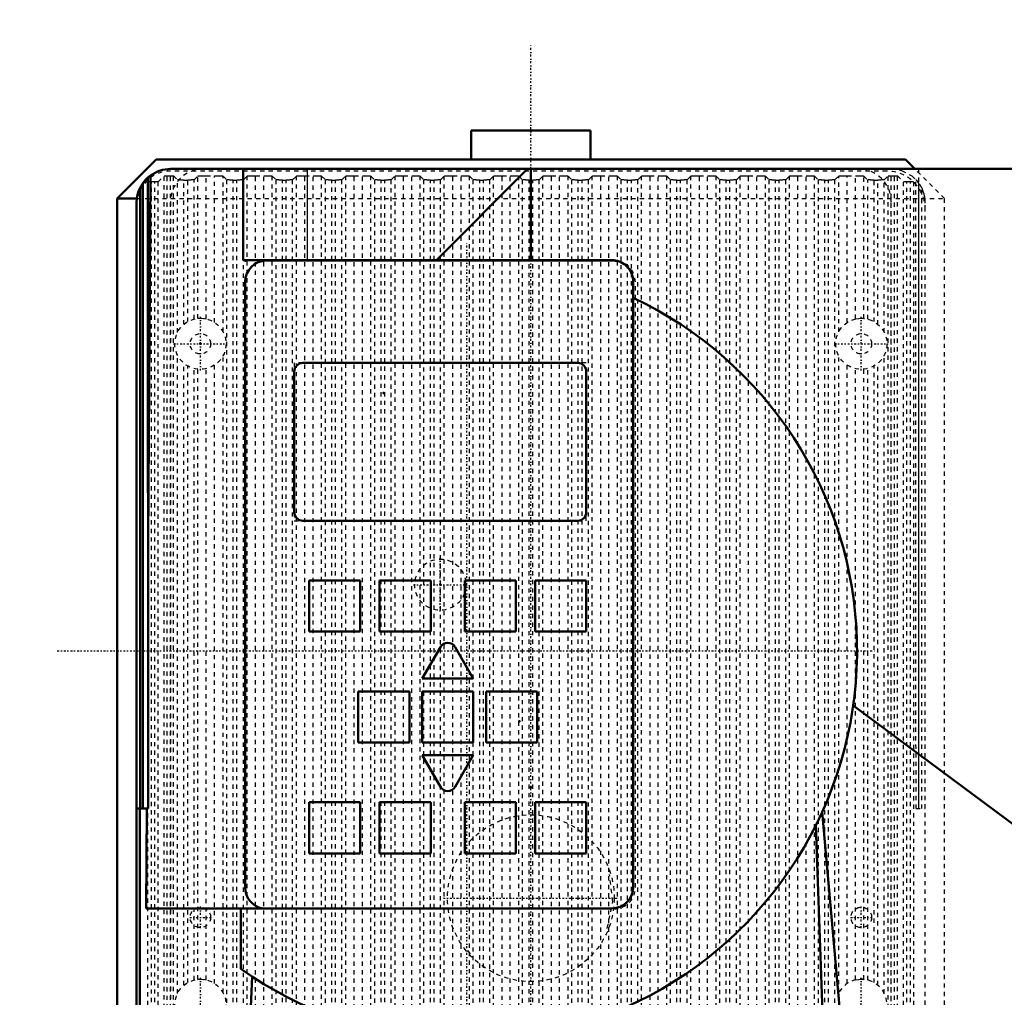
# Model space of a CAD drawing. Header units: millimetres. Extents: x -540 to 1165, y -175 to 1279.
# Tile 7 of 19: x -120 to 111, y 677 to 906. Entities that reach past the tile are written whole.
import ezdxf

# ---------------------------------------------------------------- set-up
doc = ezdxf.new("R2010")
doc.units = ezdxf.units.MM
doc.linetypes.add('Center', pattern=[1.5, 0.45, -0.5, 0.05, -0.5])
doc.linetypes.add('Dashed', pattern=[2, 1, -1])
for name, color, linetype, lineweight in [('2d ConnectionPoints', 7, 'Continuous', 50), ('AM_0', 7, 'Continuous', 50), ('AM_4', 3, 'Continuous', 25), ('AM_5', 3, 'Continuous', 25), ('AM_7', 7, 'Center', 25), ('AM_9', 6, 'Dashed', 25)]:
    doc.layers.add(name, color=color, linetype=linetype, lineweight=lineweight)
doc.dimstyles.new('ISO-25', dxfattribs={"dimtxt": 2.5, "dimasz": 2.5, "dimexe": 1.25, "dimexo": 0.625, "dimtad": 1, "dimtxsty": 'Standard', "dimcen": 2.5, "dimadec": 0, "dimazin": 0, "dimtfac": 1, "dimtmove": 0, "dimatfit": 3, "dimfxl": 1, "dimarcsym": 0})

# ---------------------------------------------------------------- blocks, each defined once
blk = doc.blocks.new('94_part_3__170_4_0_in_HSVP164161451021531101300230_3')
at = {"layer": 'AM_0'}
for p, q in [((11, 825.5), (-53.5, 825.5)), ((-55.5, 823.5), (-55.5, 790.5)), ((13, 790.5), (13, 823.5)), ((-53.5, 788.5), (11, 788.5))]:
    blk.add_line(p, q, dxfattribs=at)
for centre, start, end in [((-53.5, 823.5), 90, 180), ((11, 823.5), 0, 90), ((-53.5, 790.5), 180, 270), ((11, 790.5), 270, 0)]:
    blk.add_arc(centre, 2, start, end, dxfattribs=at)
blk = doc.blocks.new('95_part_1_4_0_in_HSVP164161451021531101300230_3')
at = {"layer": 'AM_0'}
for p, q in [((-40, 774.5), (-52, 774.5)), ((-52, 774.5), (-52, 762.5)), ((-40, 762.5), (-40, 774.5)), ((-23.5, 774.5), (-35.5, 774.5)), ((-35.5, 774.5), (-35.5, 762.5)), ((-23.5, 762.5), (-23.5, 774.5)), ((-3.5, 774.5), (-15.5, 774.5)), ((-15.5, 774.5), (-15.5, 762.5)), ((-3.5, 762.5), (-3.5, 774.5)), ((1, 774.5), (1, 762.5)), ((13, 774.5), (1, 774.5)), ((13, 762.5), (13, 774.5)), ((-52, 762.5), (-40, 762.5)), ((-35.5, 762.5), (-23.5, 762.5)), ((-15.5, 762.5), (-3.5, 762.5)), ((1, 762.5), (13, 762.5)), ((-21.23, 758.89), (-25.5, 751.5)), ((-13.5, 751.5), (-17.77, 758.89)), ((-25.5, 751.5), (-13.5, 751.5)), ((-28.5, 748.5), (-40.5, 748.5)), ((-40.5, 748.5), (-40.5, 736.5)), ((-28.5, 736.5), (-28.5, 748.5)), ((-25.5, 748.5), (-25.5, 736.5)), ((-13.5, 748.5), (-25.5, 748.5)), ((-13.5, 736.5), (-13.5, 748.5)), ((-10.5, 748.5), (-10.5, 736.5)), ((1.5, 748.5), (-10.5, 748.5)), ((1.5, 736.5), (1.5, 748.5)), ((-40.5, 736.5), (-28.5, 736.5)), ((-25.5, 736.5), (-13.5, 736.5)), ((-10.5, 736.5), (1.5, 736.5)), ((-13.5, 733.5), (-25.5, 733.5)), ((-25.5, 733.5), (-21.23, 726.11)), ((-17.77, 726.11), (-13.5, 733.5)), ((-40, 722.5), (-52, 722.5)), ((-52, 722.5), (-52, 710.5)), ((-40, 710.5), (-40, 722.5)), ((-35.5, 722.5), (-35.5, 710.5)), ((-23.5, 722.5), (-35.5, 722.5)), ((-23.5, 710.5), (-23.5, 722.5)), ((-3.5, 722.5), (-15.5, 722.5)), ((-15.5, 722.5), (-15.5, 710.5)), ((-3.5, 710.5), (-3.5, 722.5)), ((13, 722.5), (1, 722.5)), ((1, 722.5), (1, 710.5)), ((13, 710.5), (13, 722.5)), ((-52, 710.5), (-40, 710.5)), ((-35.5, 710.5), (-23.5, 710.5)), ((-15.5, 710.5), (-3.5, 710.5)), ((1, 710.5), (13, 710.5))]:
    blk.add_line(p, q, dxfattribs=at)
for centre, start, end in [((-19.5, 757.89), 30, 150), ((-19.5, 727.11), 210, 330)]:
    blk.add_arc(centre, 2, start, end, dxfattribs=at)
at = {"layer": 'AM_9'}
for p, q in [((-55.5, 825.5), (-55.5, 823.5)), ((-53.5, 825.5), (-55.5, 825.5)), ((13, 825.5), (11, 825.5)), ((13, 823.5), (13, 825.5)), ((-55.5, 790.5), (-55.5, 788.5)), ((13, 788.5), (13, 790.5)), ((-55.5, 788.5), (-53.5, 788.5)), ((11, 788.5), (13, 788.5))]:
    blk.add_line(p, q, dxfattribs=at)
blk = doc.blocks.new('96_part_2_4_0_in_HSVP164161451021531101300230_3')
at = {"layer": 'AM_0'}
for p, q in [((19.5, 849.5), (-62, 849.5)), ((-67, 844.5), (-67, 702.5)), ((11, 825.5), (-53.5, 825.5)), ((-55.5, 823.5), (-55.5, 790.5)), ((13, 790.5), (13, 823.5)), ((-53.5, 788.5), (11, 788.5)), ((-40, 774.5), (-52, 774.5)), ((-52, 774.5), (-52, 762.5)), ((-40, 762.5), (-40, 774.5)), ((-35.5, 774.5), (-35.5, 762.5)), ((-23.5, 774.5), (-35.5, 774.5)), ((-23.5, 762.5), (-23.5, 774.5)), ((-15.5, 774.5), (-15.5, 762.5)), ((-3.5, 774.5), (-15.5, 774.5)), ((-3.5, 762.5), (-3.5, 774.5)), ((1, 774.5), (1, 762.5)), ((13, 774.5), (1, 774.5)), ((13, 762.5), (13, 774.5)), ((-52, 762.5), (-40, 762.5)), ((-35.5, 762.5), (-23.5, 762.5)), ((-15.5, 762.5), (-3.5, 762.5)), ((1, 762.5), (13, 762.5)), ((-21.23, 758.89), (-25.5, 751.5)), ((-13.5, 751.5), (-17.77, 758.89)), ((-25.5, 751.5), (-13.5, 751.5)), ((-28.5, 748.5), (-40.5, 748.5)), ((-40.5, 748.5), (-40.5, 736.5)), ((-28.5, 736.5), (-28.5, 748.5)), ((-25.5, 748.5), (-25.5, 736.5)), ((-13.5, 748.5), (-25.5, 748.5)), ((-13.5, 736.5), (-13.5, 748.5)), ((1.5, 748.5), (-10.5, 748.5)), ((-10.5, 748.5), (-10.5, 736.5)), ((1.5, 736.5), (1.5, 748.5)), ((-40.5, 736.5), (-28.5, 736.5)), ((-25.5, 736.5), (-13.5, 736.5)), ((-10.5, 736.5), (1.5, 736.5)), ((-13.5, 733.5), (-25.5, 733.5)), ((-25.5, 733.5), (-21.23, 726.11)), ((-17.77, 726.11), (-13.5, 733.5)), ((-40, 722.5), (-52, 722.5)), ((-52, 722.5), (-52, 710.5)), ((-40, 710.5), (-40, 722.5)), ((-23.5, 722.5), (-35.5, 722.5)), ((-35.5, 722.5), (-35.5, 710.5)), ((-23.5, 710.5), (-23.5, 722.5)), ((-3.5, 722.5), (-15.5, 722.5)), ((-15.5, 722.5), (-15.5, 710.5)), ((-3.5, 710.5), (-3.5, 722.5)), ((1, 722.5), (1, 710.5)), ((13, 722.5), (1, 722.5)), ((13, 710.5), (13, 722.5)), ((-52, 710.5), (-40, 710.5)), ((-35.5, 710.5), (-23.5, 710.5)), ((-15.5, 710.5), (-3.5, 710.5)), ((1, 710.5), (13, 710.5))]:
    blk.add_line(p, q, dxfattribs=at)
for centre, radius, start, end in [((-62, 844.5), 5, 90, 180), ((19.5, 844.5), 5, 81.6129, 90), ((-53.5, 823.5), 2, 90, 180), ((11, 823.5), 2, 0, 90), ((-53.5, 790.5), 2, 180, 270), ((11, 790.5), 2, 270, 0), ((-19.5, 757.89), 2, 30, 150), ((-19.5, 727.11), 2, 210, 330), ((-62, 702.5), 5, 180, 258.5217)]:
    blk.add_arc(centre, radius, start, end, dxfattribs=at)
at = {"layer": 'AM_9'}
for p, q in [((24.5, 702.5), (24.5, 844.5)), ((-62, 697.5), (19.5, 697.5))]:
    blk.add_line(p, q, dxfattribs=at)
for centre, start, end in [((19.5, 844.5), 0, 81.6129), ((19.5, 702.5), 270, 0), ((-62, 702.5), 258.5217, 270)]:
    blk.add_arc(centre, 5, start, end, dxfattribs=at)
blk = doc.blocks.new('97_Upper_Cover_2PumpDrive_210_4_0_in_HSVP164161451021531101300230_3')
at = {"layer": 'AM_0'}
for p, q in [((118.5, 871), (-84.5, 871)), ((-67.5, 871), (-67.5, 849.6)), ((-0.76, 871), (-22.16, 849.6)), ((0, 849.6), (0, 871)), ((-89.8, 868.99), (-89.22, 869.46)), ((-89.74, 721), (-89.8, 868.99)), ((-89.22, 869.46), (-89.74, 783.46)), ((-91.66, 721), (-91.66, 866.56)), ((-91, 721), (-91, 867.66)), ((-92.5, 863), (-92.5, 590)), ((19, 849.6), (-67.5, 849.6)), ((24, 702.6), (24, 844.6)), ((116.53, 714.78), (75.6, 745.17)), ((-89.74, 721), (-92.5, 721)), ((-91.75, 586.4), (-91.75, 721)), ((-90.08, 721), (-90.2, 697.6)), ((72.66, 671.02), (68.35, 720.26)), ((71.81, 581), (66.8, 717)), ((19, 697.6), (-90.2, 697.6)), ((-68, 697.6), (-68, 683.41)), ((-69.48, 581), (-65.38, 681.62))]:
    blk.add_line(p, q, dxfattribs=at)
for points in [[(-89.8, 868.99), (-90.3, 868.51), (-90.76, 867.98), (-91, 867.66)], [(-91.66, 866.56), (-91.95, 865.93), (-92.17, 865.27), (-92.34, 864.59), (-92.45, 863.9), (-92.5, 863.2), (-92.5, 863)], [(24, 844.6), (23.98, 845.04), (23.92, 845.47), (23.83, 845.89), (23.7, 846.31), (23.53, 846.71), (23.33, 847.1), (23.1, 847.47), (22.83, 847.81), (22.54, 848.14), (22.21, 848.43), (21.87, 848.7), (21.5, 848.93), (21.11, 849.13), (20.71, 849.3), (20.29, 849.43), (19.87, 849.52), (19.44, 849.58), (19, 849.6)]]:
    blk.add_lwpolyline(points, dxfattribs=at)
for centre, radius, start, end in [((-84.5, 863), 8, 90, 126.1706), ((-84.5, 863), 8, 144.3409, 153.539), ((-15, 758), 91.5, 234.6032, 64.7715), ((19, 702.6), 5, 270, 0)]:
    blk.add_arc(centre, radius, start, end, dxfattribs=at)
at = {"layer": 'AM_4'}
for p, q in [((-52.4, 849.6), (-52.4, 871)), ((-91.68, 586.25), (-91.68, 721))]:
    blk.add_line(p, q, dxfattribs=at)
at = {"layer": 'AM_7'}
for p, q in [((-5.92, 871), (124.43, 871)), ((-15, 661.92), (-15, 854.07)), ((-21.25, 767.2), (-21.25, 779.8)), ((-27.55, 773.5), (-14.95, 773.5)), ((-111.07, 758), (81.07, 758))]:
    blk.add_line(p, q, dxfattribs=at)
at = {"layer": 'AM_9'}
for p, q in [((90.93, 871), (90.93, 721)), ((90.33, 721), (90.27, 868.54)), ((91, 721), (91, 867.66)), ((91.66, 721), (91.66, 866.56)), ((92.5, 671.02), (92.5, 863)), ((90.33, 721), (92.5, 721))]:
    blk.add_line(p, q, dxfattribs=at)
for points in [[(84.5, 871), (86.95, 870.62), (89.33, 869.38), (90.27, 868.54)], [(91, 867.66), (90.57, 868.21), (90.27, 868.54)], [(92.5, 863), (92.47, 863.7), (92.38, 864.39), (92.23, 865.07), (92.02, 865.74), (91.75, 866.38), (91.66, 866.56)]]:
    blk.add_lwpolyline(points, dxfattribs=at)
blk.add_circle((-21.25, 773.5), 6, dxfattribs=at)
blk.add_arc((84.5, 863), 8, 26.461, 35.6591, dxfattribs=at)
blk = doc.blocks.new('98_Lower_Cover_2PumpDrive_2_4_0_in_HSVP164161451021531101300230_3')
at = {"layer": 'AM_0'}
blk.add_line((-92.5, 862.5), (-92.5, 721), dxfattribs=at)
at = {"layer": 'AM_7'}
for p, q in [((-77.5, 823.7), (-77.5, 836.3)), ((77.5, 823.7), (77.5, 836.3)), ((-83.8, 830), (-71.2, 830)), ((71.2, 830), (83.8, 830)), ((-77.5, 668.7), (-77.5, 681.3)), ((77.5, 668.7), (77.5, 681.3))]:
    blk.add_line(p, q, dxfattribs=at)
at = {"layer": 'AM_9'}
for p, q in [((-87.4, 867.99), (-86.02, 869.37)), ((-86.02, 624.22), (-86.02, 869.37)), ((-85.32, 869.4), (-84.5, 869.4)), ((-85.32, 624.14), (-85.32, 869.4)), ((83.5, 870.5), (-84.5, 870.5)), ((-84.5, 624.14), (-84.5, 869.4)), ((-83.8, 869.37), (-82.88, 868.45)), ((-83.8, 624.22), (-83.8, 869.37)), ((-82.88, 832.65), (-82.88, 868.45)), ((-81.38, 868.4), (-80.49, 868.4)), ((-81.38, 834.58), (-81.38, 868.4)), ((-80.49, 835.2), (-80.49, 868.4)), ((-78.99, 868.45), (-78.11, 869.33)), ((-78.99, 835.81), (-78.99, 868.45)), ((-78.11, 835.97), (-78.11, 869.33)), ((-76.12, 835.84), (-76.12, 869.4)), ((-76.12, 869.4), (-74.2, 869.4)), ((-74.2, 835.01), (-74.2, 869.4)), ((-72.2, 869.33), (-71.32, 868.45)), ((-72.2, 832.81), (-72.2, 869.33)), ((-71.32, 627.47), (-71.32, 868.45)), ((-69.82, 868.4), (-68.93, 868.4)), ((-69.82, 627.65), (-69.82, 868.4)), ((-68.93, 627.65), (-68.93, 868.4)), ((-67.43, 868.45), (-66.55, 869.33)), ((-67.43, 627.47), (-67.43, 868.45)), ((-66.55, 624.38), (-66.55, 869.33)), ((-64.55, 624.14), (-64.55, 869.4)), ((-64.55, 869.4), (-62.63, 869.4)), ((-62.63, 624.14), (-62.63, 869.4)), ((-60.64, 869.33), (-59.76, 868.45)), ((-60.64, 624.38), (-60.64, 869.33)), ((-59.76, 627.47), (-59.76, 868.45)), ((-58.26, 868.4), (-57.37, 868.4)), ((-58.26, 627.65), (-58.26, 868.4)), ((-57.37, 627.65), (-57.37, 868.4)), ((-55.87, 868.45), (-54.99, 869.33)), ((-55.87, 627.47), (-55.87, 868.45)), ((-54.99, 624.38), (-54.99, 869.33)), ((-52.99, 869.4), (-51.07, 869.4)), ((-52.99, 624.14), (-52.99, 869.4)), ((-51.07, 624.14), (-51.07, 869.4)), ((-49.07, 869.33), (-48.19, 868.45)), ((-49.07, 624.38), (-49.07, 869.33)), ((-48.19, 627.47), (-48.19, 868.45)), ((-46.69, 868.4), (-45.81, 868.4)), ((-46.69, 627.65), (-46.69, 868.4)), ((-45.81, 627.65), (-45.81, 868.4)), ((-44.31, 868.45), (-43.43, 869.33)), ((-44.31, 627.47), (-44.31, 868.45)), ((-43.43, 624.38), (-43.43, 869.33)), ((-41.43, 869.4), (-39.51, 869.4)), ((-41.43, 624.14), (-41.43, 869.4)), ((-39.51, 624.14), (-39.51, 869.4)), ((-37.51, 869.33), (-36.63, 868.45)), ((-37.51, 624.38), (-37.51, 869.33)), ((-36.63, 627.47), (-36.63, 868.45)), ((-35.13, 868.4), (-34.24, 868.4)), ((-35.13, 627.65), (-35.13, 868.4)), ((-34.24, 627.65), (-34.24, 868.4)), ((-32.74, 868.45), (-31.86, 869.33)), ((-32.74, 627.47), (-32.74, 868.45)), ((-31.86, 624.38), (-31.86, 869.33)), ((-29.87, 624.14), (-29.87, 869.4)), ((-29.87, 869.4), (-27.95, 869.4)), ((-27.95, 624.14), (-27.95, 869.4)), ((-25.95, 869.33), (-25.07, 868.45)), ((-25.95, 624.38), (-25.95, 869.33)), ((-25.07, 627.47), (-25.07, 868.45)), ((-23.57, 868.4), (-22.68, 868.4)), ((-23.57, 627.65), (-23.57, 868.4)), ((-22.68, 627.65), (-22.68, 868.4)), ((-21.18, 868.45), (-20.3, 869.33)), ((-21.18, 627.47), (-21.18, 868.45)), ((-20.3, 624.38), (-20.3, 869.33)), ((-18.3, 869.4), (-16.38, 869.4)), ((-18.3, 624.14), (-18.3, 869.4)), ((-16.38, 624.14), (-16.38, 869.4)), ((-14.39, 869.33), (-13.51, 868.45)), ((-14.39, 624.38), (-14.39, 869.33)), ((-13.51, 627.47), (-13.51, 868.45)), ((-12.01, 868.4), (-11.12, 868.4)), ((-12.01, 627.65), (-12.01, 868.4)), ((-11.12, 627.65), (-11.12, 868.4)), ((-9.62, 868.45), (-8.74, 869.33)), ((-9.62, 627.47), (-9.62, 868.45)), ((-8.74, 624.38), (-8.74, 869.33)), ((-6.74, 624.14), (-6.74, 869.4)), ((-6.74, 869.4), (-4.82, 869.4)), ((-4.82, 624.14), (-4.82, 869.4)), ((-2.82, 869.33), (-1.94, 868.45)), ((-2.82, 624.38), (-2.82, 869.33)), ((-1.94, 627.47), (-1.94, 868.45)), ((-0.44, 868.4), (0.44, 868.4)), ((-0.44, 627.65), (-0.44, 868.4)), ((0.44, 627.65), (0.44, 868.4)), ((1.94, 868.45), (2.82, 869.33)), ((1.94, 627.47), (1.94, 868.45)), ((2.82, 624.38), (2.82, 869.33)), ((4.82, 624.14), (4.82, 869.4)), ((4.82, 869.4), (6.74, 869.4)), ((6.74, 624.14), (6.74, 869.4)), ((8.74, 869.33), (9.62, 868.45)), ((8.74, 624.38), (8.74, 869.33)), ((9.62, 627.47), (9.62, 868.45)), ((11.12, 868.4), (12.01, 868.4)), ((11.12, 627.65), (11.12, 868.4)), ((12.01, 627.65), (12.01, 868.4)), ((13.51, 868.45), (14.39, 869.33)), ((13.51, 627.47), (13.51, 868.45)), ((14.39, 624.38), (14.39, 869.33)), ((16.38, 624.14), (16.38, 869.4)), ((16.38, 869.4), (18.3, 869.4)), ((18.3, 624.14), (18.3, 869.4)), ((20.3, 869.33), (21.18, 868.45)), ((20.3, 624.38), (20.3, 869.33)), ((21.18, 627.47), (21.18, 868.45)), ((22.68, 868.4), (23.57, 868.4)), ((22.68, 627.65), (22.68, 868.4)), ((23.57, 627.65), (23.57, 868.4)), ((25.07, 868.45), (25.95, 869.33)), ((25.07, 627.47), (25.07, 868.45)), ((25.95, 624.38), (25.95, 869.33)), ((27.95, 624.14), (27.95, 869.4)), ((27.95, 869.4), (29.87, 869.4)), ((29.87, 624.14), (29.87, 869.4)), ((31.86, 869.33), (32.74, 868.45)), ((31.86, 624.38), (31.86, 869.33)), ((32.74, 627.47), (32.74, 868.45)), ((34.24, 868.4), (35.13, 868.4)), ((34.24, 627.65), (34.24, 868.4)), ((35.13, 627.65), (35.13, 868.4)), ((36.63, 868.45), (37.51, 869.33)), ((36.63, 627.47), (36.63, 868.45)), ((37.51, 624.38), (37.51, 869.33)), ((39.51, 869.4), (41.43, 869.4)), ((39.51, 624.14), (39.51, 869.4)), ((41.43, 624.14), (41.43, 869.4)), ((43.43, 869.33), (44.31, 868.45)), ((43.43, 624.38), (43.43, 869.33)), ((44.31, 627.47), (44.31, 868.45)), ((45.81, 868.4), (46.69, 868.4)), ((45.81, 627.65), (45.81, 868.4)), ((46.69, 627.65), (46.69, 868.4)), ((48.19, 868.45), (49.07, 869.33)), ((48.19, 627.47), (48.19, 868.45)), ((49.07, 624.38), (49.07, 869.33)), ((51.07, 624.14), (51.07, 869.4)), ((51.07, 869.4), (52.99, 869.4)), ((52.99, 624.14), (52.99, 869.4)), ((54.99, 869.33), (55.87, 868.45)), ((54.99, 624.38), (54.99, 869.33)), ((55.87, 627.47), (55.87, 868.45)), ((57.37, 868.4), (58.26, 868.4)), ((57.37, 627.65), (57.37, 868.4)), ((58.26, 627.65), (58.26, 868.4)), ((59.76, 868.45), (60.64, 869.33)), ((59.76, 627.47), (59.76, 868.45)), ((60.64, 624.38), (60.64, 869.33)), ((62.63, 869.4), (64.55, 869.4)), ((62.63, 624.14), (62.63, 869.4)), ((64.55, 624.14), (64.55, 869.4)), ((66.55, 869.33), (67.43, 868.45)), ((66.55, 624.38), (66.55, 869.33)), ((67.43, 627.47), (67.43, 868.45)), ((68.93, 868.4), (69.82, 868.4)), ((68.93, 627.65), (68.93, 868.4)), ((69.82, 627.65), (69.82, 868.4)), ((71.32, 868.45), (72.2, 869.33)), ((71.32, 627.47), (71.32, 868.45)), ((72.2, 832.81), (72.2, 869.33)), ((74.2, 835.01), (74.2, 869.4)), ((74.2, 869.4), (76.12, 869.4)), ((76.12, 835.84), (76.12, 869.4)), ((78.11, 869.33), (78.99, 868.45)), ((78.11, 835.97), (78.11, 869.33)), ((78.99, 835.81), (78.99, 868.45)), ((80.49, 868.4), (81.38, 868.4)), ((80.49, 835.2), (80.49, 868.4)), ((81.38, 834.58), (81.38, 868.4)), ((82.88, 868.45), (83.8, 869.37)), ((82.88, 832.65), (82.88, 868.45)), ((83.8, 624.22), (83.8, 869.37)), ((84.5, 624.14), (84.5, 869.4)), ((84.5, 869.4), (85.32, 869.4)), ((85.32, 624.14), (85.32, 869.4)), ((86.02, 869.37), (87.4, 867.99)), ((86.02, 624.22), (86.02, 869.37)), ((-90.06, 868.25), (-89.8, 867.99)), ((-89.8, 630.94), (-89.8, 867.99)), ((-88.2, 867.96), (-89, 867.96)), ((-89, 633.61), (-89, 867.96)), ((-88.2, 633.61), (-88.2, 867.96)), ((-87.4, 630.94), (-87.4, 867.99)), ((87.4, 630.94), (87.4, 867.99)), ((89, 867.96), (88.2, 867.96)), ((88.2, 633.61), (88.2, 867.96)), ((89, 633.61), (89, 867.96)), ((89.8, 630.94), (89.8, 867.92)), ((92.5, 721), (92.5, 861.5)), ((-82.88, 677.65), (-82.88, 827.35)), ((-72.2, 677.81), (-72.2, 827.19)), ((72.2, 677.81), (72.2, 827.19)), ((82.88, 677.65), (82.88, 827.35)), ((-81.38, 679.58), (-81.38, 825.42)), ((-80.49, 680.2), (-80.49, 824.8)), ((-74.2, 680.01), (-74.2, 824.99)), ((74.2, 680.01), (74.2, 824.99)), ((80.49, 680.2), (80.49, 824.8)), ((81.38, 679.58), (81.38, 825.42)), ((-78.99, 680.81), (-78.99, 824.19)), ((-78.11, 680.97), (-78.11, 824.03)), ((-76.12, 680.84), (-76.12, 824.16)), ((76.12, 680.84), (76.12, 824.16)), ((78.11, 680.97), (78.11, 824.03)), ((78.99, 680.81), (78.99, 824.19))]:
    blk.add_line(p, q, dxfattribs=at)
for points in [[(-86.02, 869.37), (-86.01, 869.37), (-86, 869.38), (-85.99, 869.38), (-85.97, 869.38), (-85.94, 869.38), (-85.91, 869.38), (-85.88, 869.39), (-85.84, 869.39), (-85.8, 869.39), (-85.75, 869.39), (-85.7, 869.39), (-85.65, 869.39), (-85.59, 869.39), (-85.54, 869.39), (-85.48, 869.39), (-85.42, 869.4), (-85.36, 869.4), (-85.32, 869.4)], [(-84.5, 869.4), (-84.44, 869.4), (-84.38, 869.4), (-84.32, 869.39), (-84.26, 869.39), (-84.21, 869.39), (-84.15, 869.39), (-84.1, 869.39), (-84.05, 869.39), (-84.01, 869.39), (-83.97, 869.39), (-83.93, 869.39), (-83.9, 869.38), (-83.87, 869.38), (-83.85, 869.38), (-83.83, 869.38), (-83.81, 869.38), (-83.81, 869.37), (-83.8, 869.37)], [(-81.38, 868.4), (-81.51, 868.4), (-81.64, 868.4), (-81.77, 868.4), (-81.89, 868.4), (-82.02, 868.4), (-82.13, 868.4), (-82.24, 868.41), (-82.35, 868.41), (-82.44, 868.41), (-82.53, 868.42), (-82.61, 868.42), (-82.68, 868.42), (-82.74, 868.43), (-82.79, 868.43), (-82.83, 868.44), (-82.86, 868.44), (-82.88, 868.45), (-82.88, 868.45)], [(-78.99, 868.45), (-79, 868.44), (-79.03, 868.44), (-79.06, 868.43), (-79.1, 868.43), (-79.16, 868.43), (-79.22, 868.42), (-79.3, 868.42), (-79.38, 868.41), (-79.47, 868.41), (-79.57, 868.41), (-79.68, 868.41), (-79.79, 868.4), (-79.91, 868.4), (-80.03, 868.4), (-80.16, 868.4), (-80.28, 868.4), (-80.41, 868.4), (-80.49, 868.4)], [(-78.11, 869.33), (-78.1, 869.33), (-78.07, 869.34), (-78.03, 869.35), (-77.97, 869.35), (-77.9, 869.36), (-77.81, 869.36), (-77.71, 869.37), (-77.6, 869.37), (-77.48, 869.38), (-77.35, 869.38), (-77.2, 869.38), (-77.05, 869.39), (-76.9, 869.39), (-76.73, 869.39), (-76.57, 869.39), (-76.39, 869.39), (-76.22, 869.4), (-76.12, 869.4)], [(-74.2, 869.4), (-74.02, 869.4), (-73.85, 869.39), (-73.68, 869.39), (-73.51, 869.39), (-73.35, 869.39), (-73.2, 869.39), (-73.05, 869.38), (-72.91, 869.38), (-72.78, 869.38), (-72.66, 869.37), (-72.56, 869.37), (-72.46, 869.36), (-72.38, 869.36), (-72.32, 869.35), (-72.27, 869.34), (-72.23, 869.34), (-72.2, 869.33), (-72.2, 869.33)], [(-69.82, 868.4), (-69.95, 868.4), (-70.08, 868.4), (-70.21, 868.4), (-70.33, 868.4), (-70.45, 868.4), (-70.57, 868.4), (-70.68, 868.41), (-70.78, 868.41), (-70.88, 868.41), (-70.97, 868.42), (-71.05, 868.42), (-71.12, 868.42), (-71.18, 868.43), (-71.23, 868.43), (-71.27, 868.44), (-71.3, 868.44), (-71.31, 868.45), (-71.32, 868.45)], [(-67.43, 868.45), (-67.44, 868.44), (-67.46, 868.44), (-67.5, 868.43), (-67.54, 868.43), (-67.59, 868.43), (-67.66, 868.42), (-67.73, 868.42), (-67.82, 868.41), (-67.91, 868.41), (-68.01, 868.41), (-68.11, 868.41), (-68.23, 868.4), (-68.34, 868.4), (-68.47, 868.4), (-68.59, 868.4), (-68.72, 868.4), (-68.85, 868.4), (-68.93, 868.4)], [(-66.55, 869.33), (-66.54, 869.33), (-66.51, 869.34), (-66.47, 869.35), (-66.41, 869.35), (-66.34, 869.36), (-66.25, 869.36), (-66.15, 869.37), (-66.04, 869.37), (-65.92, 869.38), (-65.78, 869.38), (-65.64, 869.38), (-65.49, 869.39), (-65.33, 869.39), (-65.17, 869.39), (-65, 869.39), (-64.83, 869.39), (-64.66, 869.4), (-64.55, 869.4)], [(-62.63, 869.4), (-62.46, 869.4), (-62.29, 869.39), (-62.12, 869.39), (-61.95, 869.39), (-61.79, 869.39), (-61.63, 869.39), (-61.49, 869.38), (-61.35, 869.38), (-61.22, 869.38), (-61.1, 869.37), (-61, 869.37), (-60.9, 869.36), (-60.82, 869.36), (-60.76, 869.35), (-60.7, 869.34), (-60.66, 869.34), (-60.64, 869.33), (-60.64, 869.33)], [(-58.26, 868.4), (-58.39, 868.4), (-58.52, 868.4), (-58.64, 868.4), (-58.77, 868.4), (-58.89, 868.4), (-59.01, 868.4), (-59.12, 868.41), (-59.22, 868.41), (-59.32, 868.41), (-59.41, 868.42), (-59.49, 868.42), (-59.56, 868.42), (-59.62, 868.43), (-59.67, 868.43), (-59.71, 868.44), (-59.73, 868.44), (-59.75, 868.45), (-59.76, 868.45)], [(-55.87, 868.45), (-55.88, 868.44), (-55.9, 868.44), (-55.93, 868.43), (-55.98, 868.43), (-56.03, 868.43), (-56.1, 868.42), (-56.17, 868.42), (-56.25, 868.41), (-56.35, 868.41), (-56.44, 868.41), (-56.55, 868.41), (-56.66, 868.4), (-56.78, 868.4), (-56.9, 868.4), (-57.03, 868.4), (-57.16, 868.4), (-57.29, 868.4), (-57.37, 868.4)], [(-54.99, 869.33), (-54.98, 869.33), (-54.95, 869.34), (-54.9, 869.35), (-54.84, 869.35), (-54.77, 869.36), (-54.69, 869.36), (-54.59, 869.37), (-54.48, 869.37), (-54.35, 869.38), (-54.22, 869.38), (-54.08, 869.38), (-53.93, 869.39), (-53.77, 869.39), (-53.61, 869.39), (-53.44, 869.39), (-53.27, 869.39), (-53.1, 869.4), (-52.99, 869.4)], [(-51.07, 869.4), (-50.9, 869.4), (-50.72, 869.39), (-50.55, 869.39), (-50.39, 869.39), (-50.23, 869.39), (-50.07, 869.39), (-49.92, 869.38), (-49.79, 869.38), (-49.66, 869.38), (-49.54, 869.37), (-49.43, 869.37), (-49.34, 869.36), (-49.26, 869.36), (-49.19, 869.35), (-49.14, 869.34), (-49.1, 869.34), (-49.08, 869.33), (-49.07, 869.33)], [(-46.69, 868.4), (-46.82, 868.4), (-46.95, 868.4), (-47.08, 868.4), (-47.21, 868.4), (-47.33, 868.4), (-47.44, 868.4), (-47.55, 868.41), (-47.66, 868.41), (-47.75, 868.41), (-47.84, 868.42), (-47.92, 868.42), (-47.99, 868.42), (-48.05, 868.43), (-48.1, 868.43), (-48.14, 868.44), (-48.17, 868.44), (-48.19, 868.45), (-48.19, 868.45)], [(-44.31, 868.45), (-44.32, 868.44), (-44.34, 868.44), (-44.37, 868.43), (-44.42, 868.43), (-44.47, 868.43), (-44.53, 868.42), (-44.61, 868.42), (-44.69, 868.41), (-44.78, 868.41), (-44.88, 868.41), (-44.99, 868.41), (-45.1, 868.4), (-45.22, 868.4), (-45.34, 868.4), (-45.47, 868.4), (-45.6, 868.4), (-45.73, 868.4), (-45.81, 868.4)], [(-43.43, 869.33), (-43.41, 869.33), (-43.38, 869.34), (-43.34, 869.35), (-43.28, 869.35), (-43.21, 869.36), (-43.12, 869.36), (-43.03, 869.37), (-42.91, 869.37), (-42.79, 869.38), (-42.66, 869.38), (-42.52, 869.38), (-42.37, 869.39), (-42.21, 869.39), (-42.05, 869.39), (-41.88, 869.39), (-41.71, 869.39), (-41.53, 869.4), (-41.43, 869.4)], [(-39.51, 869.4), (-39.34, 869.4), (-39.16, 869.39), (-38.99, 869.39), (-38.83, 869.39), (-38.66, 869.39), (-38.51, 869.39), (-38.36, 869.38), (-38.22, 869.38), (-38.1, 869.38), (-37.98, 869.37), (-37.87, 869.37), (-37.78, 869.36), (-37.7, 869.36), (-37.63, 869.35), (-37.58, 869.34), (-37.54, 869.34), (-37.52, 869.33), (-37.51, 869.33)], [(-35.13, 868.4), (-35.26, 868.4), (-35.39, 868.4), (-35.52, 868.4), (-35.64, 868.4), (-35.77, 868.4), (-35.88, 868.4), (-35.99, 868.41), (-36.1, 868.41), (-36.19, 868.41), (-36.28, 868.42), (-36.36, 868.42), (-36.43, 868.42), (-36.49, 868.43), (-36.54, 868.43), (-36.58, 868.44), (-36.61, 868.44), (-36.63, 868.45), (-36.63, 868.45)], [(-32.74, 868.45), (-32.75, 868.44), (-32.78, 868.44), (-32.81, 868.43), (-32.85, 868.43), (-32.91, 868.43), (-32.97, 868.42), (-33.05, 868.42), (-33.13, 868.41), (-33.22, 868.41), (-33.32, 868.41), (-33.43, 868.41), (-33.54, 868.4), (-33.66, 868.4), (-33.78, 868.4), (-33.91, 868.4), (-34.03, 868.4), (-34.16, 868.4), (-34.24, 868.4)], [(-31.86, 869.33), (-31.85, 869.33), (-31.82, 869.34), (-31.78, 869.35), (-31.72, 869.35), (-31.65, 869.36), (-31.56, 869.36), (-31.46, 869.37), (-31.35, 869.37), (-31.23, 869.38), (-31.1, 869.38), (-30.95, 869.38), (-30.8, 869.39), (-30.65, 869.39), (-30.48, 869.39), (-30.32, 869.39), (-30.14, 869.39), (-29.97, 869.4), (-29.87, 869.4)], [(-27.95, 869.4), (-27.77, 869.4), (-27.6, 869.39), (-27.43, 869.39), (-27.26, 869.39), (-27.1, 869.39), (-26.95, 869.39), (-26.8, 869.38), (-26.66, 869.38), (-26.53, 869.38), (-26.41, 869.37), (-26.31, 869.37), (-26.21, 869.36), (-26.13, 869.36), (-26.07, 869.35), (-26.02, 869.34), (-25.98, 869.34), (-25.95, 869.33), (-25.95, 869.33)], [(-23.57, 868.4), (-23.7, 868.4), (-23.83, 868.4), (-23.96, 868.4), (-24.08, 868.4), (-24.2, 868.4), (-24.32, 868.4), (-24.43, 868.41), (-24.53, 868.41), (-24.63, 868.41), (-24.72, 868.42), (-24.8, 868.42), (-24.87, 868.42), (-24.93, 868.43), (-24.98, 868.43), (-25.02, 868.44), (-25.05, 868.44), (-25.06, 868.45), (-25.07, 868.45)], [(-21.18, 868.45), (-21.19, 868.44), (-21.21, 868.44), (-21.25, 868.43), (-21.29, 868.43), (-21.34, 868.43), (-21.41, 868.42), (-21.48, 868.42), (-21.57, 868.41), (-21.66, 868.41), (-21.76, 868.41), (-21.86, 868.41), (-21.98, 868.4), (-22.09, 868.4), (-22.22, 868.4), (-22.34, 868.4), (-22.47, 868.4), (-22.6, 868.4), (-22.68, 868.4)], [(-20.3, 869.33), (-20.29, 869.33), (-20.26, 869.34), (-20.22, 869.35), (-20.16, 869.35), (-20.09, 869.36), (-20, 869.36), (-19.9, 869.37), (-19.79, 869.37), (-19.67, 869.38), (-19.53, 869.38), (-19.39, 869.38), (-19.24, 869.39), (-19.08, 869.39), (-18.92, 869.39), (-18.75, 869.39), (-18.58, 869.39), (-18.41, 869.4), (-18.3, 869.4)], [(-16.38, 869.4), (-16.21, 869.4), (-16.04, 869.39), (-15.87, 869.39), (-15.7, 869.39), (-15.54, 869.39), (-15.38, 869.39), (-15.24, 869.38), (-15.1, 869.38), (-14.97, 869.38), (-14.85, 869.37), (-14.75, 869.37), (-14.65, 869.36), (-14.57, 869.36), (-14.51, 869.35), (-14.45, 869.34), (-14.41, 869.34), (-14.39, 869.33), (-14.39, 869.33)], [(-12.01, 868.4), (-12.14, 868.4), (-12.27, 868.4), (-12.39, 868.4), (-12.52, 868.4), (-12.64, 868.4), (-12.76, 868.4), (-12.87, 868.41), (-12.97, 868.41), (-13.07, 868.41), (-13.16, 868.42), (-13.24, 868.42), (-13.31, 868.42), (-13.37, 868.43), (-13.42, 868.43), (-13.46, 868.44), (-13.48, 868.44), (-13.5, 868.45), (-13.51, 868.45)], [(-9.62, 868.45), (-9.63, 868.44), (-9.65, 868.44), (-9.68, 868.43), (-9.73, 868.43), (-9.78, 868.43), (-9.85, 868.42), (-9.92, 868.42), (-10, 868.41), (-10.1, 868.41), (-10.19, 868.41), (-10.3, 868.41), (-10.41, 868.4), (-10.53, 868.4), (-10.65, 868.4), (-10.78, 868.4), (-10.91, 868.4), (-11.04, 868.4), (-11.12, 868.4)], [(-8.74, 869.33), (-8.73, 869.33), (-8.7, 869.34), (-8.65, 869.35), (-8.59, 869.35), (-8.52, 869.36), (-8.44, 869.36), (-8.34, 869.37), (-8.23, 869.37), (-8.1, 869.38), (-7.97, 869.38), (-7.83, 869.38), (-7.68, 869.39), (-7.52, 869.39), (-7.36, 869.39), (-7.19, 869.39), (-7.02, 869.39), (-6.85, 869.4), (-6.74, 869.4)], [(-4.82, 869.4), (-4.65, 869.4), (-4.47, 869.39), (-4.3, 869.39), (-4.14, 869.39), (-3.98, 869.39), (-3.82, 869.39), (-3.67, 869.38), (-3.54, 869.38), (-3.41, 869.38), (-3.29, 869.37), (-3.18, 869.37), (-3.09, 869.36), (-3.01, 869.36), (-2.94, 869.35), (-2.89, 869.34), (-2.85, 869.34), (-2.83, 869.33), (-2.82, 869.33)], [(-0.44, 868.4), (-0.57, 868.4), (-0.7, 868.4), (-0.83, 868.4), (-0.96, 868.4), (-1.08, 868.4), (-1.19, 868.4), (-1.3, 868.41), (-1.41, 868.41), (-1.5, 868.41), (-1.59, 868.42), (-1.67, 868.42), (-1.74, 868.42), (-1.8, 868.43), (-1.85, 868.43), (-1.89, 868.44), (-1.92, 868.44), (-1.94, 868.45), (-1.94, 868.45)], [(1.94, 868.45), (1.93, 868.44), (1.91, 868.44), (1.88, 868.43), (1.83, 868.43), (1.78, 868.43), (1.72, 868.42), (1.64, 868.42), (1.56, 868.41), (1.47, 868.41), (1.37, 868.41), (1.26, 868.41), (1.15, 868.4), (1.03, 868.4), (0.91, 868.4), (0.78, 868.4), (0.65, 868.4), (0.52, 868.4), (0.44, 868.4)], [(2.82, 869.33), (2.84, 869.33), (2.87, 869.34), (2.91, 869.35), (2.97, 869.35), (3.04, 869.36), (3.13, 869.36), (3.22, 869.37), (3.34, 869.37), (3.46, 869.38), (3.59, 869.38), (3.73, 869.38), (3.88, 869.39), (4.04, 869.39), (4.2, 869.39), (4.37, 869.39), (4.54, 869.39), (4.72, 869.4), (4.82, 869.4)], [(6.74, 869.4), (6.91, 869.4), (7.09, 869.39), (7.26, 869.39), (7.42, 869.39), (7.59, 869.39), (7.74, 869.39), (7.89, 869.38), (8.03, 869.38), (8.15, 869.38), (8.27, 869.37), (8.38, 869.37), (8.47, 869.36), (8.55, 869.36), (8.62, 869.35), (8.67, 869.34), (8.71, 869.34), (8.73, 869.33), (8.74, 869.33)], [(11.12, 868.4), (10.99, 868.4), (10.86, 868.4), (10.73, 868.4), (10.61, 868.4), (10.48, 868.4), (10.37, 868.4), (10.26, 868.41), (10.15, 868.41), (10.06, 868.41), (9.97, 868.42), (9.89, 868.42), (9.82, 868.42), (9.76, 868.43), (9.71, 868.43), (9.67, 868.44), (9.64, 868.44), (9.62, 868.45), (9.62, 868.45)], [(13.51, 868.45), (13.5, 868.44), (13.47, 868.44), (13.44, 868.43), (13.4, 868.43), (13.34, 868.43), (13.28, 868.42), (13.2, 868.42), (13.12, 868.41), (13.03, 868.41), (12.93, 868.41), (12.82, 868.41), (12.71, 868.4), (12.59, 868.4), (12.47, 868.4), (12.34, 868.4), (12.22, 868.4), (12.09, 868.4), (12.01, 868.4)], [(14.39, 869.33), (14.4, 869.33), (14.43, 869.34), (14.47, 869.35), (14.53, 869.35), (14.6, 869.36), (14.69, 869.36), (14.79, 869.37), (14.9, 869.37), (15.02, 869.38), (15.15, 869.38), (15.3, 869.38), (15.45, 869.39), (15.6, 869.39), (15.77, 869.39), (15.93, 869.39), (16.11, 869.39), (16.28, 869.4), (16.38, 869.4)], [(18.3, 869.4), (18.48, 869.4), (18.65, 869.39), (18.82, 869.39), (18.99, 869.39), (19.15, 869.39), (19.3, 869.39), (19.45, 869.38), (19.59, 869.38), (19.72, 869.38), (19.84, 869.37), (19.94, 869.37), (20.04, 869.36), (20.12, 869.36), (20.18, 869.35), (20.23, 869.34), (20.27, 869.34), (20.3, 869.33), (20.3, 869.33)], [(22.68, 868.4), (22.55, 868.4), (22.42, 868.4), (22.29, 868.4), (22.17, 868.4), (22.05, 868.4), (21.93, 868.4), (21.82, 868.41), (21.72, 868.41), (21.62, 868.41), (21.53, 868.42), (21.45, 868.42), (21.38, 868.42), (21.32, 868.43), (21.27, 868.43), (21.23, 868.44), (21.2, 868.44), (21.19, 868.45), (21.18, 868.45)], [(25.07, 868.45), (25.06, 868.44), (25.04, 868.44), (25, 868.43), (24.96, 868.43), (24.91, 868.43), (24.84, 868.42), (24.77, 868.42), (24.68, 868.41), (24.59, 868.41), (24.49, 868.41), (24.39, 868.41), (24.27, 868.4), (24.16, 868.4), (24.03, 868.4), (23.91, 868.4), (23.78, 868.4), (23.65, 868.4), (23.57, 868.4)], [(25.95, 869.33), (25.96, 869.33), (25.99, 869.34), (26.03, 869.35), (26.09, 869.35), (26.16, 869.36), (26.25, 869.36), (26.35, 869.37), (26.46, 869.37), (26.58, 869.38), (26.72, 869.38), (26.86, 869.38), (27.01, 869.39), (27.17, 869.39), (27.33, 869.39), (27.5, 869.39), (27.67, 869.39), (27.84, 869.4), (27.95, 869.4)], [(29.87, 869.4), (30.04, 869.4), (30.21, 869.39), (30.38, 869.39), (30.55, 869.39), (30.71, 869.39), (30.87, 869.39), (31.01, 869.38), (31.15, 869.38), (31.28, 869.38), (31.4, 869.37), (31.5, 869.37), (31.6, 869.36), (31.68, 869.36), (31.74, 869.35), (31.8, 869.34), (31.84, 869.34), (31.86, 869.33), (31.86, 869.33)], [(34.24, 868.4), (34.11, 868.4), (33.98, 868.4), (33.86, 868.4), (33.73, 868.4), (33.61, 868.4), (33.49, 868.4), (33.38, 868.41), (33.28, 868.41), (33.18, 868.41), (33.09, 868.42), (33.01, 868.42), (32.94, 868.42), (32.88, 868.43), (32.83, 868.43), (32.79, 868.44), (32.77, 868.44), (32.75, 868.45), (32.74, 868.45)], [(36.63, 868.45), (36.62, 868.44), (36.6, 868.44), (36.57, 868.43), (36.52, 868.43), (36.47, 868.43), (36.4, 868.42), (36.33, 868.42), (36.25, 868.41), (36.15, 868.41), (36.06, 868.41), (35.95, 868.41), (35.84, 868.4), (35.72, 868.4), (35.6, 868.4), (35.47, 868.4), (35.34, 868.4), (35.21, 868.4), (35.13, 868.4)], [(37.51, 869.33), (37.52, 869.33), (37.55, 869.34), (37.6, 869.35), (37.66, 869.35), (37.73, 869.36), (37.81, 869.36), (37.91, 869.37), (38.02, 869.37), (38.15, 869.38), (38.28, 869.38), (38.42, 869.38), (38.57, 869.39), (38.73, 869.39), (38.89, 869.39), (39.06, 869.39), (39.23, 869.39), (39.4, 869.4), (39.51, 869.4)], [(41.43, 869.4), (41.6, 869.4), (41.78, 869.39), (41.95, 869.39), (42.11, 869.39), (42.27, 869.39), (42.43, 869.39), (42.58, 869.38), (42.71, 869.38), (42.84, 869.38), (42.96, 869.37), (43.07, 869.37), (43.16, 869.36), (43.24, 869.36), (43.31, 869.35), (43.36, 869.34), (43.4, 869.34), (43.42, 869.33), (43.43, 869.33)], [(45.81, 868.4), (45.68, 868.4), (45.55, 868.4), (45.42, 868.4), (45.29, 868.4), (45.17, 868.4), (45.06, 868.4), (44.95, 868.41), (44.84, 868.41), (44.75, 868.41), (44.66, 868.42), (44.58, 868.42), (44.51, 868.42), (44.45, 868.43), (44.4, 868.43), (44.36, 868.44), (44.33, 868.44), (44.31, 868.45), (44.31, 868.45)], [(48.19, 868.45), (48.18, 868.44), (48.16, 868.44), (48.13, 868.43), (48.08, 868.43), (48.03, 868.43), (47.97, 868.42), (47.89, 868.42), (47.81, 868.41), (47.72, 868.41), (47.62, 868.41), (47.51, 868.41), (47.4, 868.4), (47.28, 868.4), (47.16, 868.4), (47.03, 868.4), (46.9, 868.4), (46.77, 868.4), (46.69, 868.4)], [(49.07, 869.33), (49.09, 869.33), (49.12, 869.34), (49.16, 869.35), (49.22, 869.35), (49.29, 869.36), (49.38, 869.36), (49.47, 869.37), (49.59, 869.37), (49.71, 869.38), (49.84, 869.38), (49.98, 869.38), (50.13, 869.39), (50.29, 869.39), (50.45, 869.39), (50.62, 869.39), (50.79, 869.39), (50.97, 869.4), (51.07, 869.4)], [(52.99, 869.4), (53.16, 869.4), (53.34, 869.39), (53.51, 869.39), (53.67, 869.39), (53.84, 869.39), (53.99, 869.39), (54.14, 869.38), (54.28, 869.38), (54.4, 869.38), (54.52, 869.37), (54.63, 869.37), (54.72, 869.36), (54.8, 869.36), (54.87, 869.35), (54.92, 869.34), (54.96, 869.34), (54.98, 869.33), (54.99, 869.33)], [(57.37, 868.4), (57.24, 868.4), (57.11, 868.4), (56.98, 868.4), (56.86, 868.4), (56.73, 868.4), (56.62, 868.4), (56.51, 868.41), (56.4, 868.41), (56.31, 868.41), (56.22, 868.42), (56.14, 868.42), (56.07, 868.42), (56.01, 868.43), (55.96, 868.43), (55.92, 868.44), (55.89, 868.44), (55.87, 868.45), (55.87, 868.45)], [(59.76, 868.45), (59.75, 868.44), (59.72, 868.44), (59.69, 868.43), (59.65, 868.43), (59.59, 868.43), (59.53, 868.42), (59.45, 868.42), (59.37, 868.41), (59.28, 868.41), (59.18, 868.41), (59.07, 868.41), (58.96, 868.4), (58.84, 868.4), (58.72, 868.4), (58.59, 868.4), (58.47, 868.4), (58.34, 868.4), (58.26, 868.4)], [(60.64, 869.33), (60.65, 869.33), (60.68, 869.34), (60.72, 869.35), (60.78, 869.35), (60.85, 869.36), (60.94, 869.36), (61.04, 869.37), (61.15, 869.37), (61.27, 869.38), (61.4, 869.38), (61.55, 869.38), (61.7, 869.39), (61.85, 869.39), (62.02, 869.39), (62.18, 869.39), (62.36, 869.39), (62.53, 869.4), (62.63, 869.4)], [(64.55, 869.4), (64.73, 869.4), (64.9, 869.39), (65.07, 869.39), (65.24, 869.39), (65.4, 869.39), (65.55, 869.39), (65.7, 869.38), (65.84, 869.38), (65.97, 869.38), (66.09, 869.37), (66.19, 869.37), (66.29, 869.36), (66.37, 869.36), (66.43, 869.35), (66.48, 869.34), (66.52, 869.34), (66.55, 869.33), (66.55, 869.33)], [(68.93, 868.4), (68.8, 868.4), (68.67, 868.4), (68.54, 868.4), (68.42, 868.4), (68.3, 868.4), (68.18, 868.4), (68.07, 868.41), (67.97, 868.41), (67.87, 868.41), (67.78, 868.42), (67.7, 868.42), (67.63, 868.42), (67.57, 868.43), (67.52, 868.43), (67.48, 868.44), (67.45, 868.44), (67.44, 868.45), (67.43, 868.45)], [(71.32, 868.45), (71.31, 868.44), (71.29, 868.44), (71.25, 868.43), (71.21, 868.43), (71.16, 868.43), (71.09, 868.42), (71.02, 868.42), (70.93, 868.41), (70.84, 868.41), (70.74, 868.41), (70.64, 868.41), (70.52, 868.4), (70.41, 868.4), (70.28, 868.4), (70.16, 868.4), (70.03, 868.4), (69.9, 868.4), (69.82, 868.4)], [(72.2, 869.33), (72.21, 869.33), (72.24, 869.34), (72.28, 869.35), (72.34, 869.35), (72.41, 869.36), (72.5, 869.36), (72.6, 869.37), (72.71, 869.37), (72.83, 869.38), (72.97, 869.38), (73.11, 869.38), (73.26, 869.39), (73.42, 869.39), (73.58, 869.39), (73.75, 869.39), (73.92, 869.39), (74.09, 869.4), (74.2, 869.4)], [(76.12, 869.4), (76.29, 869.4), (76.46, 869.39), (76.63, 869.39), (76.8, 869.39), (76.96, 869.39), (77.12, 869.39), (77.26, 869.38), (77.4, 869.38), (77.53, 869.38), (77.65, 869.37), (77.75, 869.37), (77.85, 869.36), (77.93, 869.36), (77.99, 869.35), (78.05, 869.34), (78.09, 869.34), (78.11, 869.33), (78.11, 869.33)], [(80.49, 868.4), (80.36, 868.4), (80.23, 868.4), (80.11, 868.4), (79.98, 868.4), (79.86, 868.4), (79.74, 868.4), (79.63, 868.41), (79.53, 868.41), (79.43, 868.41), (79.34, 868.42), (79.26, 868.42), (79.19, 868.42), (79.13, 868.43), (79.08, 868.43), (79.04, 868.44), (79.02, 868.44), (79, 868.45), (78.99, 868.45)], [(82.88, 868.45), (82.87, 868.44), (82.85, 868.44), (82.82, 868.43), (82.77, 868.43), (82.72, 868.43), (82.65, 868.42), (82.58, 868.42), (82.5, 868.41), (82.4, 868.41), (82.31, 868.41), (82.2, 868.41), (82.09, 868.4), (81.97, 868.4), (81.85, 868.4), (81.72, 868.4), (81.59, 868.4), (81.46, 868.4), (81.38, 868.4)], [(83.8, 869.37), (83.81, 869.37), (83.82, 869.38), (83.83, 869.38), (83.86, 869.38), (83.88, 869.38), (83.91, 869.38), (83.95, 869.39), (83.98, 869.39), (84.03, 869.39), (84.07, 869.39), (84.12, 869.39), (84.18, 869.39), (84.23, 869.39), (84.29, 869.39), (84.35, 869.39), (84.41, 869.4), (84.47, 869.4), (84.5, 869.4)], [(85.32, 869.4), (85.38, 869.4), (85.44, 869.4), (85.5, 869.39), (85.56, 869.39), (85.62, 869.39), (85.67, 869.39), (85.72, 869.39), (85.77, 869.39), (85.82, 869.39), (85.86, 869.39), (85.89, 869.39), (85.93, 869.38), (85.95, 869.38), (85.98, 869.38), (86, 869.38), (86.01, 869.38), (86.02, 869.37), (86.02, 869.37)], [(-89, 867.96), (-89.07, 867.96), (-89.14, 867.96), (-89.21, 867.96), (-89.28, 867.96), (-89.34, 867.96), (-89.4, 867.96), (-89.46, 867.97), (-89.52, 867.97), (-89.57, 867.97), (-89.62, 867.97), (-89.66, 867.97), (-89.7, 867.97), (-89.73, 867.98), (-89.76, 867.98), (-89.78, 867.98), (-89.79, 867.98), (-89.8, 867.99), (-89.8, 867.99)], [(-87.4, 867.99), (-87.41, 867.99), (-87.42, 867.98), (-87.44, 867.98), (-87.46, 867.98), (-87.49, 867.98), (-87.52, 867.97), (-87.56, 867.97), (-87.61, 867.97), (-87.66, 867.97), (-87.71, 867.97), (-87.77, 867.97), (-87.83, 867.96), (-87.89, 867.96), (-87.96, 867.96), (-88.02, 867.96), (-88.09, 867.96), (-88.16, 867.96), (-88.2, 867.96)], [(88.2, 867.96), (88.13, 867.96), (88.06, 867.96), (88, 867.96), (87.93, 867.96), (87.87, 867.96), (87.8, 867.96), (87.74, 867.97), (87.69, 867.97), (87.64, 867.97), (87.59, 867.97), (87.55, 867.97), (87.51, 867.97), (87.48, 867.98), (87.45, 867.98), (87.43, 867.98), (87.42, 867.98), (87.41, 867.99), (87.4, 867.99)], [(89.75, 867.98), (89.72, 867.98), (89.68, 867.97), (89.65, 867.97), (89.6, 867.97), (89.55, 867.97), (89.5, 867.97), (89.44, 867.97), (89.38, 867.96), (89.32, 867.96), (89.26, 867.96), (89.19, 867.96), (89.12, 867.96), (89.05, 867.96), (89, 867.96)], [(-78.11, 835.97), (-78, 835.98), (-77.68, 836), (-77.18, 835.99), (-76.57, 835.93), (-76.12, 835.84)], [(76.12, 835.84), (76.21, 835.86), (76.88, 835.97), (77.43, 836), (77.5, 836)], [(77.5, 836), (77.84, 835.99), (78.08, 835.97), (78.11, 835.97)], [(-78.11, 680.97), (-77.98, 680.98), (-77.63, 681), (-77.12, 680.99), (-76.5, 680.92), (-76.12, 680.84)], [(76.12, 680.84), (76.21, 680.86), (76.88, 680.97), (77.43, 681), (77.5, 681)], [(77.5, 681), (77.84, 680.99), (78.08, 680.97), (78.11, 680.97)]]:
    blk.add_lwpolyline(points, dxfattribs=at)
for centre in [(-77.5, 830), (77.5, 830), (-77.5, 675)]:
    blk.add_circle(centre, 6, dxfattribs=at)
for centre, radius, start, end in [((-84.5, 862.5), 8, 90, 180), ((83.5, 861.5), 9, 360, 90), ((77.5, 675), 6, 213.6168, 155.3449)]:
    blk.add_arc(centre, radius, start, end, dxfattribs=at)
blk = doc.blocks.new('99_zfbgyzuns37otctj5f35xpp3s________0_in_HSVP164161451021531101300230_3')
at = {"layer": 'AM_0'}
for p, q in [((-14, 880), (14, 880)), ((-14, 880), (-14, 873.2)), ((14, 873.2), (14, 880)), ((-87.85, 873.2), (-97, 864.05)), ((-87.85, 873.2), (87.85, 873.2)), ((90.05, 871), (87.85, 873.2)), ((-97, 864.05), (-97, 626)), ((-97, 864.05), (-92.43, 864.05))]:
    blk.add_line(p, q, dxfattribs=at)
at = {"layer": 'AM_7'}
for p, q in [((-20.52, 700), (20.52, 700)), ((-77.5, 692.98), (-77.5, 698.02)), ((77.5, 692.98), (77.5, 698.02)), ((-80.02, 695.5), (-74.98, 695.5)), ((74.98, 695.5), (80.02, 695.5))]:
    blk.add_line(p, q, dxfattribs=at)
at = {"layer": 'AM_9'}
for p, q in [((97, 864.05), (90.05, 871)), ((-92.43, 864.05), (97, 864.05)), ((97, 671.02), (97, 864.05)), ((-84.5, 863.3), (-84.5, 675.86)), ((84.5, 675.86), (84.5, 863.3)), ((-14.89, 687.74), (-13.97, 686.68))]:
    blk.add_line(p, q, dxfattribs=at)
blk.add_lwpolyline([(17.89, 692.89), (19.22, 699.2), (18.44, 705.53)], dxfattribs=at)
for centre, radius in [((-77.5, 830), 2.4), ((77.5, 830), 2.4), ((0, 700), 19.55), ((-77.5, 695.5), 2.4), ((77.5, 695.5), 2.4)]:
    blk.add_circle(centre, radius, dxfattribs=at)
for centre, start, end in [((-76.8, 863.3), 90, 180), ((76.8, 863.3), 0, 90)]:
    blk.add_arc(centre, 7.7, start, end, dxfattribs=at)
blk = doc.blocks.new('100_Motorstool2_4_6130STC_130_4_0_in_HSVP164161451021531101300230_3')
at = {"layer": 'AM_7'}
blk.add_line((0, -29.53), (0, 900), dxfattribs=at)
blk = doc.blocks.new('*D107')
at = {"layer": 'AM_5', "color": 0, "lineweight": -2}
for p, q in [((-355, 1145), (-520, 1145)), ((-520, 1115), (-520, 574.71)), ((-520, -85), (-520, 455.29)), ((250, -115), (-520, -115))]:
    blk.add_line(p, q, dxfattribs=at)
at = {"layer": 'AM_5', "color": 0}
for points in [[(-515, 1115), (-525, 1115), (-520, 1145)], [(-525, -85), (-515, -85), (-520, -115)]]:
    blk.add_solid(points, dxfattribs=at)
at = {"layer": 'Defpoints', "color": 0}
for p in [(-505, 1145), (-355, 1145), (250, -115)]:
    blk.add_point(p, dxfattribs=at)
at = {"layer": 'AM_5', "color": 0, "insert": (-520, 515), "char_height": 30, "attachment_point": 5, "rotation": 90}
blk.add_mtext('1260', dxfattribs=at)

msp = doc.modelspace()

# ---------------------------------------------------------------- linework, layer by layer
at = {"layer": '2d ConnectionPoints'}
for p in [(-67, 849.5), (-67, 849.5), (-77.5, 830), (-77.5, 830), (-34.5, 818.5), (-21.25, 773.5), (-2.7, 741.5), (-2.7, 741.5), (-2.7, 741.5), (0, 726), (0, 726), (0, 726)]:
    msp.add_point(p, dxfattribs=at)

# ---------------------------------------------------------------- block references
for name in ['100_Motorstool2_4_6130STC_130_4_0_in_HSVP164161451021531101300230_3', '99_zfbgyzuns37otctj5f35xpp3s________0_in_HSVP164161451021531101300230_3', '97_Upper_Cover_2PumpDrive_210_4_0_in_HSVP164161451021531101300230_3', '98_Lower_Cover_2PumpDrive_2_4_0_in_HSVP164161451021531101300230_3', '96_part_2_4_0_in_HSVP164161451021531101300230_3', '94_part_3__170_4_0_in_HSVP164161451021531101300230_3', '95_part_1_4_0_in_HSVP164161451021531101300230_3']:
    msp.add_blockref(name, (0, 0))

# ---------------------------------------------------------------- dimensions: what is measured, and where the dimension line sits
at = {"layer": 'AM_5'}
dim = msp.add_linear_dim(base=(-520, 1145), p1=(250, -115), p2=(-355, 1145), angle=90, text='1260', dimstyle='ISO-25', override={"dimtxt": 30, "dimasz": 30, "dimexe": 0, "dimexo": 0, "dimgap": 9}, dxfattribs=at)
dim.commit()
dim.dimension.update_dxf_attribs({"geometry": '*D107', "text_midpoint": (-520, 515), "dimtype": 160, "text_rotation": 90})

doc.saveas('drawing.dxf')
